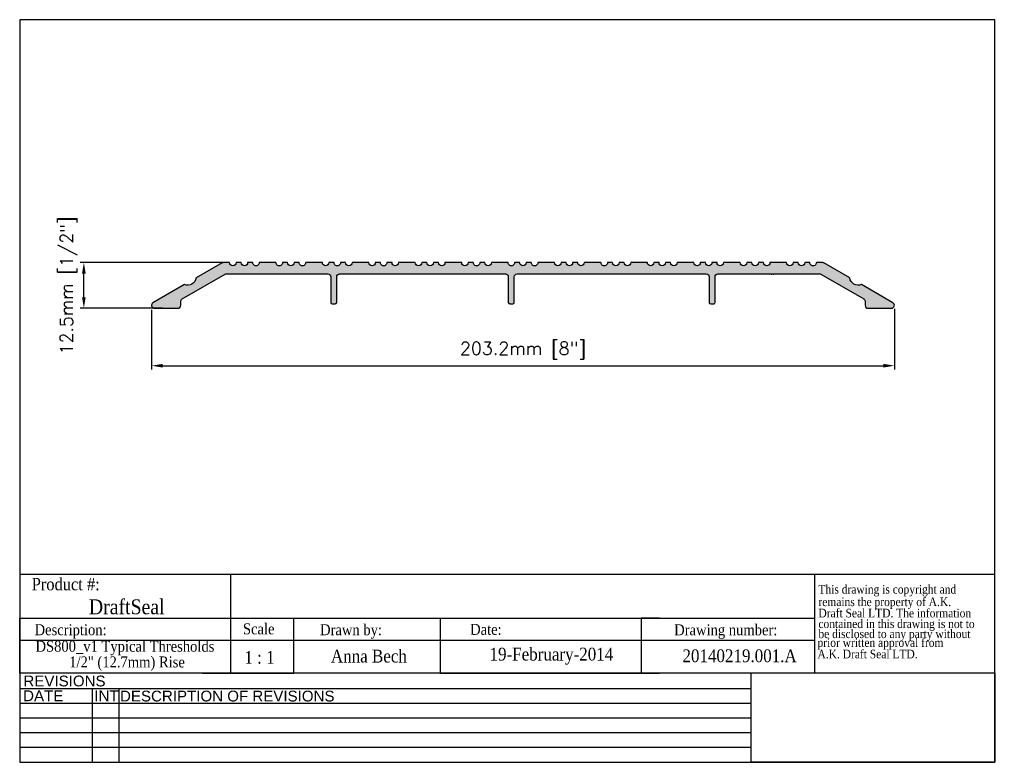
# Model space of a CAD drawing. Header units: millimetres. Extents: x 2362 to 2631, y 15 to 219.
import ezdxf
from ezdxf.enums import TextEntityAlignment as Align

# ---------------------------------------------------------------- set-up
doc = ezdxf.new("R2010")
doc.units = ezdxf.units.MM
doc.header["$MEASUREMENT"] = 0
doc.layers.add('AM_5', color=3, linetype='Continuous', lineweight=25)
doc.layers.add('BORDER', color=7, linetype='Continuous', lineweight=25)
doc.layers.add('FRAME', color=7, linetype='Continuous')
doc.styles.add('DS GROUP', font='arial.ttf')
doc.styles.get("Standard").update_dxf_attribs({"font": 'ROMANS.SHX'})
doc.styles.add('TAG', font='GARA.TTF')
doc.dimstyles.new('AM_ISO$0', dxfattribs={"dimtxt": 1.5, "dimasz": 1.5, "dimexe": 1, "dimexo": 1, "dimgap": 1.5, "dimtad": 1, "dimdec": 0, "dimdsep": 46, "dimtxsty": 'Standard', "dimcen": 0, "dimclrd": 256, "dimclre": 256, "dimclrt": 2, "dimadec": 0, "dimazin": 2, "dimtp": 0.1, "dimtm": 0.1, "dimtfac": 0.71, "dimtdec": 0, "dimtmove": 0, "dimatfit": 3, "dimfxl": 1, "dimlwd": -1, "dimlwe": -1, "dimarcsym": 1})
picture_1 = doc.add_image_def('image1.bmp', size_in_pixel=(901, 331))

# ---------------------------------------------------------------- blocks, each defined once
blk = doc.blocks.new('A$C08671A0E')
at = {"layer": 'FRAME', "style": 'TAG'}
for s, p in [('This drawing is copyright and', (14.82235561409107, -52.33811965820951)), ('remains the property of A.K.', (14.82235561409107, -101.4563565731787)), ('Draft Seal LTD. The information', (14.82235561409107, -145.6627890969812)), ('contained in this drawing is not to  ', (14.82235561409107, -187.4132979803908)), ('be disclosed to any party without ', (14.82235561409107, -226.7078832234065)), (' prior written approval from', (0, -261.2234074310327)), (' A.K. Draft Seal LTD.', (0, -306.093578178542))]:
    blk.add_text(s, height=33.81873376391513, dxfattribs=at).set_placement(p)
blk = doc.blocks.new('*D465')
at = {"layer": 'AM_5', "linetype": 'ByBlock', "transparency": 16777216}
for p, q in [((2398.14661964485, 139.1385978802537), (2398.14661964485, 122.8273208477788)), ((2601.319348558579, 139.3456969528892), (2601.319348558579, 122.8273208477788)), ((2401.14661964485, 123.8273208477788), (2598.319348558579, 123.8273208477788))]:
    blk.add_line(p, q, dxfattribs=at)
at = {"layer": 'AM_5', "transparency": 16777216}
for points in [[(2401.14661964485, 124.3273208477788), (2401.14661964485, 123.3273208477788), (2398.14661964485, 123.8273208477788)], [(2598.319348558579, 124.3273208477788), (2598.319348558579, 123.3273208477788), (2601.319348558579, 123.8273208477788)]]:
    blk.add_solid(points, dxfattribs=at)
at = {"layer": 'Defpoints', "color": 0, "transparency": 16777216}
for p in [(2398.14661964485, 140.1385978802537), (2601.319348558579, 140.3456969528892), (2601.319348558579, 123.8273208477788)]:
    blk.add_point(p, dxfattribs=at)
at = {"layer": 'AM_5', "color": 7, "transparency": 16777216, "insert": (2499.732984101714, 127.9939875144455), "char_height": 3.5, "attachment_point": 5}
blk.add_mtext('203.2mm [8"]', dxfattribs=at)
blk = doc.blocks.new('*D466')
at = {"layer": 'AM_5', "linetype": 'ByBlock', "transparency": 16777216}
for p, q in [((2417.626528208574, 152.0456969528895), (2378.610871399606, 152.0456969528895)), ((2379.610871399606, 142.5456969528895), (2379.610871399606, 149.0456969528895)), ((2401.11934855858, 139.5456969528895), (2378.610871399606, 139.5456969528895))]:
    blk.add_line(p, q, dxfattribs=at)
at = {"layer": 'AM_5', "transparency": 16777216}
for points in [[(2379.110871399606, 149.0456969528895), (2380.110871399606, 149.0456969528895), (2379.610871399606, 152.0456969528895)], [(2379.110871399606, 142.5456969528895), (2380.110871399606, 142.5456969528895), (2379.610871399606, 139.5456969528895)]]:
    blk.add_solid(points, dxfattribs=at)
at = {"layer": 'Defpoints', "color": 0, "transparency": 16777216}
for p in [(2379.610871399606, 152.0456969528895), (2418.626528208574, 152.0456969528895), (2402.11934855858, 139.5456969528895)]:
    blk.add_point(p, dxfattribs=at)
at = {"layer": 'AM_5', "color": 7, "transparency": 16777216, "insert": (2375.44420473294, 145.7956969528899), "char_height": 3.5, "attachment_point": 5, "rotation": 90}
blk.add_mtext('12.5mm [1/2"]', dxfattribs=at)

msp = doc.modelspace()

# ---------------------------------------------------------------- hatches: boundary and pattern name
h = msp.add_hatch(color=256)
edge = h.paths.add_edge_path()
edge.add_line((2498.834348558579, 152.0456969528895), (2497.434348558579, 152.0456969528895))
edge.add_arc((2496.544348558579, 152.0456969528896), 0.8899999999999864, 179.9999999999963, 359.99999999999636, ccw=False)
edge.add_line((2495.654348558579, 152.0456969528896), (2491.08434855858, 152.0456969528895))
edge.add_arc((2490.194348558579, 152.0456969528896), 0.8899999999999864, 179.9999999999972, 359.9999999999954, ccw=False)
edge.add_line((2489.304348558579, 152.0456969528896), (2487.91434855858, 152.0456969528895))
edge.add_arc((2487.024348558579, 152.0456969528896), 0.8900000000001, 179.9999999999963, 359.99999999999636, ccw=False)
edge.add_line((2486.134348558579, 152.0456969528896), (2484.734348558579, 152.0456969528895))
edge.add_arc((2483.844348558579, 152.0456969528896), 0.8900000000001, 180.0000000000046, 359.9999999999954, ccw=False)
edge.add_line((2482.954348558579, 152.0456969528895), (2478.384348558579, 152.0456969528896))
edge.add_arc((2477.49434855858, 152.0456969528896), 0.8899999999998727, -180, 0, ccw=False)
edge.add_line((2476.60434855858, 152.0456969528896), (2475.214348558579, 152.0456969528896))
edge.add_arc((2474.324348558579, 152.0456969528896), 0.8899999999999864, -179.99999999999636, 3.694822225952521e-12, ccw=False)
edge.add_line((2473.434348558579, 152.0456969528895), (2472.034348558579, 152.0456969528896))
edge.add_arc((2471.14434855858, 152.0456969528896), 0.8899999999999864, -180, 0, ccw=False)
edge.add_line((2470.25434855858, 152.0456969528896), (2465.68434855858, 152.0456969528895))
edge.add_arc((2464.794348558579, 152.0456969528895), 0.8899999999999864, -180, 0, ccw=False)
edge.add_line((2463.904348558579, 152.0456969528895), (2462.514348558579, 152.0456969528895))
edge.add_arc((2461.624348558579, 152.0456969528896), 0.8899999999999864, 179.9999999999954, 359.99999999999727, ccw=False)
edge.add_line((2460.734348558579, 152.0456969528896), (2459.334348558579, 152.0456969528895))
edge.add_arc((2458.444348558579, 152.0456969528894), 0.8899999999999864, -179.99999999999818, 4.490630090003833e-12, ccw=False)
edge.add_line((2457.554348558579, 152.0456969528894), (2452.984348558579, 152.0456969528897))
edge.add_arc((2452.094348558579, 152.0456969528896), 0.8900000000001, -179.9999999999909, 9.208633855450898e-12, ccw=False)
edge.add_line((2451.204348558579, 152.0456969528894), (2449.814348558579, 152.0456969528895))
edge.add_arc((2448.924348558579, 152.0456969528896), 0.8899999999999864, 179.9999999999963, 359.99999999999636, ccw=False)
edge.add_line((2448.034348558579, 152.0456969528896), (2446.634348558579, 152.0456969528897))
edge.add_arc((2445.74434855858, 152.0456969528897), 0.8899999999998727, -179.99999999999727, 1.8189894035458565e-12, ccw=False)
edge.add_line((2444.85434855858, 152.0456969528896), (2440.284348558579, 152.0456969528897))
edge.add_arc((2439.39434855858, 152.0456969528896), 0.8899999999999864, -179.99999999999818, 2.6716406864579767e-12, ccw=False)
edge.add_line((2438.50434855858, 152.0456969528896), (2437.114348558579, 152.0456969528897))
edge.add_arc((2436.224348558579, 152.0456969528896), 0.8899999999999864, -179.99999999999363, 5.5138116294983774e-12, ccw=False)
edge.add_line((2435.334348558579, 152.0456969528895), (2433.934348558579, 152.0456969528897))
edge.add_arc((2433.044348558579, 152.0456969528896), 0.8899999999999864, -179.99999999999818, 2.6716406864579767e-12, ccw=False)
edge.add_line((2432.154348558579, 152.0456969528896), (2427.58434855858, 152.0456969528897))
edge.add_arc((2426.694348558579, 152.0456969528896), 0.8899999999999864, -179.9999999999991, 3.694822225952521e-12, ccw=False)
edge.add_line((2425.804348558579, 152.0456969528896), (2424.41434855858, 152.0456969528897))
edge.add_arc((2423.524348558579, 152.0456969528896), 0.8900000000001, -179.99999999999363, 5.5138116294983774e-12, ccw=False)
edge.add_line((2422.634348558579, 152.0456969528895), (2421.23434855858, 152.0456969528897))
edge.add_arc((2420.344348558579, 152.0456969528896), 0.8900000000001, -179.99999999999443, 6.423306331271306e-12, ccw=False)
edge.add_line((2419.45434855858, 152.0456969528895), (2417.798707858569, 152.0456969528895))
edge.add_arc((2417.798707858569, 151.2456969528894), 0.8000000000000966, 90.00000000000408, 119.9999927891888)
edge.add_line((2417.398707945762, 151.938517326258), (2410.328399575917, 147.856474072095))
edge.add_arc((2407.976158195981, 148.2189109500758), 2.379999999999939, 248.75931988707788, 351.24066569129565, ccw=False)
edge.add_line((2407.113916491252, 146.000591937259), (2398.519269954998, 141.038471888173))
edge.add_arc((2398.919348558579, 140.3456969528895), 0.8000000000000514, 120.006500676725, 270)
edge.add_line((2398.919348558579, 139.5456969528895), (2405.319348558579, 139.5456969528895))
edge.add_arc((2405.319348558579, 140.3456969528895), 0.8000000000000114, 270.0000000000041, 360.0000000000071)
edge.add_line((2406.11934855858, 140.3456969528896), (2406.11934855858, 141.3974509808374))
edge.add_arc((2406.919348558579, 141.3974509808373), 0.8000000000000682, 120.00650067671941, 179.9999999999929, ccw=False)
edge.add_line((2406.519269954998, 142.0902259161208), (2418.221828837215, 148.8484718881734))
edge.add_arc((2418.621907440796, 148.1556969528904), 0.7999999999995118, 89.99999999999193, 120.00650067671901, ccw=False)
edge.add_line((2418.621907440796, 148.9556969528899), (2446.36934855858, 148.9556969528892))
edge.add_arc((2446.369348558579, 148.1556969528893), 0.7999999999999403, -5.115907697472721e-12, 89.99999999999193, ccw=False)
edge.add_line((2447.169348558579, 148.1556969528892), (2447.169348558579, 141.1456969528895))
edge.add_arc((2447.569348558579, 141.1456969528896), 0.4000000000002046, 180.0000000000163, 270)
edge.add_line((2447.569348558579, 140.7456969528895), (2448.36934855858, 140.7456969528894))
edge.add_arc((2448.36934855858, 141.1456969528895), 0.4000000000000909, 270, 360)
edge.add_line((2448.769348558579, 141.1456969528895), (2448.769348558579, 148.1556969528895))
edge.add_arc((2449.569348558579, 148.1556969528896), 0.7999999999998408, 90, 180.0000000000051, ccw=False)
edge.add_line((2449.569348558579, 148.9556969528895), (2494.919348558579, 148.9556969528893))
edge.add_arc((2494.919348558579, 148.1556969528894), 0.7999999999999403, 1.9895196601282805e-12, 90, ccw=False)
edge.add_line((2495.719348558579, 148.1556969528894), (2495.719348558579, 141.1456969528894))
edge.add_arc((2496.11934855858, 141.1456969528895), 0.4000000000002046, 180.0000000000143, 270)
edge.add_line((2496.11934855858, 140.7456969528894), (2496.91934855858, 140.7456969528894))
edge.add_arc((2496.919348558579, 141.1456969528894), 0.3999999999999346, 270.0000000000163, 360.0000000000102)
edge.add_line((2497.319348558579, 141.1456969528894), (2497.319348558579, 148.1556969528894))
edge.add_arc((2498.119348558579, 148.1556969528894), 0.7999999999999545, 89.99999999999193, 179.999999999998, ccw=False)
edge.add_line((2498.11934855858, 148.9556969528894), (2549.86934855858, 148.955696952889))
edge.add_arc((2549.869348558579, 148.1556969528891), 0.7999999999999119, -6.0822458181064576e-12, 89.99999999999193, ccw=False)
edge.add_line((2550.669348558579, 148.155696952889), (2550.669348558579, 141.1456969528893))
edge.add_arc((2551.069348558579, 141.1456969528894), 0.4000000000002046, 180.0000000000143, 270)
edge.add_line((2551.069348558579, 140.7456969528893), (2551.86934855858, 140.7456969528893))
edge.add_arc((2551.869348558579, 141.1456969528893), 0.3999999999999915, 270.0000000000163, 360.0000000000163)
edge.add_line((2552.269348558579, 141.1456969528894), (2552.269348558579, 148.1556969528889))
edge.add_arc((2553.069348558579, 148.155696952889), 0.8000000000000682, 90.00000000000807, 180.0000000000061, ccw=False)
edge.add_line((2553.069348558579, 148.955696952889), (2567.452762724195, 148.9556969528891))
edge.add_line((2567.452762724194, 148.9556969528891), (2567.574420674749, 148.9556969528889))
edge.add_arc((2567.701420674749, 148.9556969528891), 0.126999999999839, 180.0000000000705, 360.0000000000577)
edge.add_line((2567.828420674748, 148.9556969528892), (2568.082420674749, 148.9556969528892))
edge.add_arc((2568.209420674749, 148.9556969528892), 0.1269999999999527, 180, 360)
edge.add_line((2568.336420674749, 148.9556969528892), (2568.466340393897, 148.9556969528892))
edge.add_line((2568.466340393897, 148.9556969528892), (2580.816789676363, 148.9556969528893))
edge.add_arc((2580.816789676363, 148.1556969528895), 0.7999999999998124, 59.993499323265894, 89.99999999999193, ccw=False)
edge.add_line((2581.216868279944, 148.8484718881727), (2592.91942716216, 142.0902259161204))
edge.add_arc((2592.519348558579, 141.3974509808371), 0.799999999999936, -9.208633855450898e-12, 59.99349932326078, ccw=False)
edge.add_line((2593.319348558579, 141.397450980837), (2593.319348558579, 140.3456969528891))
edge.add_arc((2594.119348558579, 140.3456969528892), 0.8000000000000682, 180.0000000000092, 270.0000000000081)
edge.add_line((2594.11934855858, 139.5456969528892), (2600.519348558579, 139.5456969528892))
edge.add_arc((2600.519348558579, 140.3456969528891), 0.7999999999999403, 270, 419.993499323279)
edge.add_line((2600.91942716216, 141.0384718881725), (2592.324780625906, 146.0005919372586))
edge.add_arc((2591.462538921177, 148.2189109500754), 2.379999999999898, 188.7593343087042, 291.2406801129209, ccw=False)
edge.add_line((2589.110297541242, 147.8564740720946), (2582.039989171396, 151.9385173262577))
edge.add_arc((2581.63998925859, 151.2456969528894), 0.7999999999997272, 60.00000721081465, 90)
edge.add_line((2581.63998925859, 152.0456969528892), (2579.984348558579, 152.0456969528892))
edge.add_arc((2579.094348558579, 152.0456969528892), 0.8900000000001, 179.9999999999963, 359.99999999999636, ccw=False)
edge.add_line((2578.204348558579, 152.0456969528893), (2576.814348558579, 152.0456969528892))
edge.add_arc((2575.924348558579, 152.0456969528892), 0.8899999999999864, 180.0000000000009, 359.9999999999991, ccw=False)
edge.add_line((2575.034348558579, 152.0456969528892), (2573.634348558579, 152.0456969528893))
edge.add_arc((2572.744348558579, 152.0456969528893), 0.8900000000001, -180, 0, ccw=False)
edge.add_line((2571.854348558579, 152.0456969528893), (2567.284348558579, 152.0456969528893))
edge.add_arc((2566.394348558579, 152.0456969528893), 0.8899999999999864, -180.0000000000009, 9.094947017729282e-13, ccw=False)
edge.add_line((2565.504348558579, 152.0456969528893), (2564.114348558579, 152.0456969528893))
edge.add_arc((2563.224348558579, 152.0456969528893), 0.8899999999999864, -180, 0, ccw=False)
edge.add_line((2562.334348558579, 152.0456969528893), (2560.934348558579, 152.0456969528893))
edge.add_arc((2560.044348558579, 152.0456969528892), 0.8899999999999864, -179.99999999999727, 4.490630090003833e-12, ccw=False)
edge.add_line((2559.154348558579, 152.0456969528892), (2554.58434855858, 152.0456969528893))
edge.add_arc((2553.694348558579, 152.0456969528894), 0.8900000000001, 179.9999999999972, 359.99999999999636, ccw=False)
edge.add_line((2552.804348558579, 152.0456969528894), (2551.414348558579, 152.0456969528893))
edge.add_arc((2550.524348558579, 152.0456969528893), 0.8900000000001, -180.0000000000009, 9.094947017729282e-13, ccw=False)
edge.add_line((2549.634348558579, 152.0456969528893), (2548.234348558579, 152.0456969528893))
edge.add_arc((2547.344348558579, 152.0456969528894), 0.8899999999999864, 179.9999999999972, 359.99999999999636, ccw=False)
edge.add_line((2546.45434855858, 152.0456969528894), (2541.884348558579, 152.0456969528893))
edge.add_arc((2540.99434855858, 152.0456969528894), 0.8899999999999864, 179.9999999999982, 359.9999999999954, ccw=False)
edge.add_line((2540.104348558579, 152.0456969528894), (2538.714348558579, 152.0456969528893))
edge.add_arc((2537.824348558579, 152.0456969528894), 0.8899999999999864, 179.9999999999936, 359.9999999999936, ccw=False)
edge.add_line((2536.934348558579, 152.0456969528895), (2535.534348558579, 152.0456969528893))
edge.add_arc((2534.644348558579, 152.0456969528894), 0.8899999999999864, 179.9999999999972, 359.99999999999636, ccw=False)
edge.add_line((2533.754348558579, 152.0456969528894), (2529.184348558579, 152.0456969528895))
edge.add_arc((2528.294348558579, 152.0456969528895), 0.8899999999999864, -180, 0, ccw=False)
edge.add_line((2527.404348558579, 152.0456969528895), (2526.014348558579, 152.0456969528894))
edge.add_arc((2525.124348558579, 152.0456969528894), 0.8899999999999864, -180, 0, ccw=False)
edge.add_line((2524.234348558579, 152.0456969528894), (2522.834348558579, 152.0456969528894))
edge.add_arc((2521.944348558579, 152.0456969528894), 0.8899999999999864, 179.9999999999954, 359.9999999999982, ccw=False)
edge.add_line((2521.054348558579, 152.0456969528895), (2516.484348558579, 152.0456969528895))
edge.add_arc((2515.594348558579, 152.0456969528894), 0.8899999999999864, -179.99999999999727, 3.694822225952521e-12, ccw=False)
edge.add_line((2514.70434855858, 152.0456969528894), (2513.314348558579, 152.0456969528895))
edge.add_arc((2512.424348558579, 152.0456969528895), 0.8899999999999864, -180, 0, ccw=False)
edge.add_line((2511.534348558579, 152.0456969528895), (2510.134348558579, 152.0456969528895))
edge.add_arc((2509.244348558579, 152.0456969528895), 0.8900000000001, -180.0000000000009, 9.094947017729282e-13, ccw=False)
edge.add_line((2508.354348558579, 152.0456969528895), (2503.784348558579, 152.0456969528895))
edge.add_arc((2502.894348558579, 152.0456969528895), 0.8899999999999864, -180.0000000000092, 1.8189894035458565e-12, ccw=False)
edge.add_line((2502.004348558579, 152.0456969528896), (2500.614348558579, 152.0456969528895))
edge.add_arc((2499.72434855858, 152.0456969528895), 0.8900000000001, -180.0000000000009, 9.094947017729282e-13, ccw=False)

# ---------------------------------------------------------------- linework, layer by layer
for p, q in [((2362.056964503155, 66.7850771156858), (2579.510034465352, 66.7850771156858)), ((2419.684466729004, 66.78507711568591), (2419.684466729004, 54.7343335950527)), ((2579.510034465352, 66.7850771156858), (2579.510034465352, 39.73433359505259)), ((2362.056964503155, 39.7343335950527), (2362.056964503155, 54.7343335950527)), ((2362.056964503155, 54.7343335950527), (2579.510034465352, 54.7343335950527)), ((2362.056964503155, 54.7343335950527), (2362.056964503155, 49.7343335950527)), ((2362.056964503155, 54.7343335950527), (2362.056964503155, 48.7343335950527)), ((2362.056964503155, 54.7343335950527), (2412.056964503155, 54.7343335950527)), ((2419.684466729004, 54.7343335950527), (2419.684466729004, 39.7343335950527)), ((2437.056964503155, 39.7343335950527), (2437.056964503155, 54.7343335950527)), ((2437.056964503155, 54.7343335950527), (2477.056964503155, 54.7343335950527)), ((2477.056964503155, 54.7343335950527), (2477.056964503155, 39.7343335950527)), ((2537.056964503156, 54.7343335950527), (2532.056964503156, 54.7343335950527)), ((2532.056964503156, 54.7343335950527), (2532.056964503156, 39.7343335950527)), ((2362.056964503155, 48.7343335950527), (2362.056964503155, 50.2343335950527)), ((2362.056964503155, 48.7343335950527), (2579.510034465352, 48.7343335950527)), ((2362.056964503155, 39.7343335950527), (2362.056964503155, 42.7343335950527)), ((2412.056964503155, 39.7343335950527), (2437.056964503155, 39.7343335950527)), ((2477.056964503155, 39.7343335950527), (2537.056964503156, 39.7343335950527))]:
    msp.add_line(p, q)
msp.add_lwpolyline([(2498.834348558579, 152.0456969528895), (2497.434348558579, 152.0456969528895, -0.9999999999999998), (2495.654348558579, 152.0456969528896), (2491.08434855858, 152.0456969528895, -0.9999999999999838), (2489.304348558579, 152.0456969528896), (2487.91434855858, 152.0456969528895, -0.9999999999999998), (2486.134348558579, 152.0456969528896), (2484.734348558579, 152.0456969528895, -0.9999999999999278), (2482.954348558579, 152.0456969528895), (2478.384348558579, 152.0456969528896, -0.9999999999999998), (2476.60434855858, 152.0456969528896), (2475.214348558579, 152.0456969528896, -0.9999999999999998), (2473.434348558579, 152.0456969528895), (2472.034348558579, 152.0456969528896, -1.000000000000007), (2470.25434855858, 152.0456969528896), (2465.684348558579, 152.0456969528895, -0.9999999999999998), (2463.904348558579, 152.0456969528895), (2462.514348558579, 152.0456969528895, -1.000000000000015), (2460.734348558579, 152.0456969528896), (2459.334348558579, 152.0456969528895, -1.000000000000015), (2457.554348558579, 152.0456969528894), (2452.984348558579, 152.0456969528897, -0.9999999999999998), (2451.204348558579, 152.0456969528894), (2449.814348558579, 152.0456969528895, -0.9999999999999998), (2448.034348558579, 152.0456969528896), (2446.634348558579, 152.0456969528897, -0.9999999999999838), (2444.85434855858, 152.0456969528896), (2440.284348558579, 152.0456969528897, -0.9999999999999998), (2438.50434855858, 152.0456969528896), (2437.114348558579, 152.0456969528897, -0.9999999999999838), (2435.334348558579, 152.0456969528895), (2433.934348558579, 152.0456969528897, -0.9999999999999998), (2432.154348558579, 152.0456969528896), (2427.58434855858, 152.0456969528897, -1.000000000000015), (2425.804348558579, 152.0456969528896), (2424.41434855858, 152.0456969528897, -0.9999999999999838), (2422.634348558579, 152.0456969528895), (2421.234348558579, 152.0456969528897, -0.9999999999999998), (2419.45434855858, 152.0456969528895), (2417.798707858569, 152.0456969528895, 0.1316524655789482), (2417.398707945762, 151.938517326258), (2410.328399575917, 147.856474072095, -0.4795562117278), (2407.113916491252, 146.000591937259), (2398.519269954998, 141.038471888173, 0.7672819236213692), (2398.919348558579, 139.5456969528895), (2405.319348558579, 139.5456969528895, 0.4142135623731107), (2406.11934855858, 140.3456969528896), (2406.11934855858, 141.3974509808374, -0.2679187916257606), (2406.519269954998, 142.0902259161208), (2418.221828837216, 148.8484718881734, -0.1316813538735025), (2418.621907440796, 148.9556969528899), (2446.36934855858, 148.9556969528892, -0.4142135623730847), (2447.169348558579, 148.1556969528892), (2447.169348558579, 141.1456969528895, 0.4142135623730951), (2447.569348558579, 140.7456969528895), (2448.36934855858, 140.7456969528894, 0.4142135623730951), (2448.769348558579, 141.1456969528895), (2448.769348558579, 148.1556969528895, -0.4142135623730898), (2449.569348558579, 148.9556969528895), (2494.919348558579, 148.9556969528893, -0.4142135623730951), (2495.719348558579, 148.1556969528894), (2495.719348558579, 141.1456969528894, 0.4142135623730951), (2496.11934855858, 140.7456969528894), (2496.919348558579, 140.7456969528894, 0.4142135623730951), (2497.319348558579, 141.1456969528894), (2497.319348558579, 148.1556969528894, -0.4142135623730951), (2498.11934855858, 148.9556969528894), (2549.86934855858, 148.955696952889, -0.4142135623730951), (2550.669348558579, 148.155696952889), (2550.669348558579, 141.1456969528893, 0.4142135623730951), (2551.069348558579, 140.7456969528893), (2551.86934855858, 140.7456969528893, 0.4142135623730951), (2552.269348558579, 141.1456969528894), (2552.269348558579, 148.1556969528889, -0.4142135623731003), (2553.069348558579, 148.955696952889), (2567.452762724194, 148.9556969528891), (2567.574420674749, 148.9556969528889, 0.9999999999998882), (2567.828420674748, 148.9556969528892), (2568.082420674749, 148.9556969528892, 0.9999999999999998), (2568.336420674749, 148.9556969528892), (2568.466340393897, 148.9556969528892), (2580.816789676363, 148.9556969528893, -0.1316813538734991), (2581.216868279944, 148.8484718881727), (2592.91942716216, 142.0902259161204, -0.2679187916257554), (2593.319348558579, 141.397450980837), (2593.319348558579, 140.3456969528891, 0.4142135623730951), (2594.11934855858, 139.5456969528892), (2600.519348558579, 139.5456969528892, 0.7672819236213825), (2600.91942716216, 141.0384718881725), (2592.324780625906, 146.0005919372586, -0.4795562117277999), (2589.110297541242, 147.8564740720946), (2582.039989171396, 151.9385173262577, 0.1316524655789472), (2581.63998925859, 152.0456969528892), (2579.984348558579, 152.0456969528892, -0.9999999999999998), (2578.204348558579, 152.0456969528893), (2576.814348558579, 152.0456969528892, -0.9999999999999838), (2575.034348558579, 152.0456969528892), (2573.634348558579, 152.0456969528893, -0.9999999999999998), (2571.854348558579, 152.0456969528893), (2567.284348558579, 152.0456969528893, -1.000000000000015), (2565.504348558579, 152.0456969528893), (2564.114348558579, 152.0456969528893, -0.9999999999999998), (2562.334348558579, 152.0456969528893), (2560.934348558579, 152.0456969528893, -1.000000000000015), (2559.154348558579, 152.0456969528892), (2554.584348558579, 152.0456969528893, -0.9999999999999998), (2552.804348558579, 152.0456969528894), (2551.41434855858, 152.0456969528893, -1.000000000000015), (2549.634348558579, 152.0456969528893), (2548.234348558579, 152.0456969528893, -0.9999999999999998), (2546.45434855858, 152.0456969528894), (2541.884348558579, 152.0456969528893, -0.9999999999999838), (2540.104348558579, 152.0456969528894), (2538.714348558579, 152.0456969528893, -0.9999999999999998), (2536.934348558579, 152.0456969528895), (2535.534348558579, 152.0456969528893, -0.9999999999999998), (2533.754348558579, 152.0456969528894), (2529.184348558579, 152.0456969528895, -0.9999999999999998), (2527.404348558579, 152.0456969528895), (2526.014348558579, 152.0456969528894, -0.9999999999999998), (2524.234348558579, 152.0456969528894), (2522.834348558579, 152.0456969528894, -1.000000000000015), (2521.054348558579, 152.0456969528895), (2516.484348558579, 152.0456969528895, -1.000000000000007), (2514.70434855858, 152.0456969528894), (2513.314348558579, 152.0456969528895, -0.9999999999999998), (2511.534348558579, 152.0456969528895), (2510.134348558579, 152.0456969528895, -1.000000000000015), (2508.354348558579, 152.0456969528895), (2503.784348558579, 152.0456969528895, -1.000000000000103), (2502.004348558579, 152.0456969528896), (2500.614348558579, 152.0456969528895, -1.000000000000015)], format="xyb", close=True)
at = {"layer": 'BORDER'}
for p, q in [((2362.056964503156, 218.5049618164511), (2362.056964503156, 15.30496181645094)), ((2628.756964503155, 218.5049618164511), (2362.056964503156, 218.5049618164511)), ((2628.756964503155, 15.30496181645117), (2628.756964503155, 218.5049618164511)), ((2579.510034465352, 66.7850771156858), (2628.756964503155, 66.7850771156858)), ((2628.756964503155, 39.7343335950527), (2362.056964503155, 39.7343335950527)), ((2562.139669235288, 35.41916478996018), (2362.056964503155, 35.41916478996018)), ((2381.927097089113, 35.41916478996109), (2381.927097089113, 15.30496181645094)), ((2389.144125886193, 35.41916478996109), (2389.144125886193, 15.30496181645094)), ((2562.139669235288, 31.39632419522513), (2362.056964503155, 31.39632419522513)), ((2562.139669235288, 27.37348360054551), (2362.056964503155, 27.37348360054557)), ((2562.139669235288, 23.35064300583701), (2362.056964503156, 23.3506430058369)), ((2562.139669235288, 19.32780241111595), (2362.056964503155, 19.32780241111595)), ((2362.056964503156, 15.30496181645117), (2628.756964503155, 15.30496181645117))]:
    msp.add_line(p, q, dxfattribs=at)
at = {"layer": 'FRAME', "color": 1}
for q in [(2562.139669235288, 39.7449116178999), (2562.139669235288, 39.73433359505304)]:
    msp.add_line((2562.139669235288, 15.30496181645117), q, dxfattribs=at)

# ---------------------------------------------------------------- block references
at = {"xscale": 0.06987750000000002, "yscale": 0.06987750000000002, "zscale": 0.06987750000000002}
msp.add_blockref('A$C08671A0E', (2579.510034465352, 65.13687947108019), dxfattribs=at)

# ---------------------------------------------------------------- texts
at = {"layer": 'BORDER', "char_height": 2.953125, "attachment_point": 2, "style": 'DS GROUP'}
for s, width, insert in [('REVISIONS', 20.38680124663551, (2374.315364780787, 39.03213209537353)), ('DATE', 20.38680124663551, (2368.499329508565, 34.98762233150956)), ('INT', 20.38680124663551, (2385.794444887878, 34.98762233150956)), ('DESCRIPTION OF REVISIONS', 103.860939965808, (2418.835787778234, 34.90660090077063))]:
    msp.add_mtext_dynamic_manual_height_columns(s, width=width, gutter_width=7.5, heights=[0], dxfattribs=dict(at, insert=insert))
at = {"layer": 'FRAME', "style": 'TAG'}
for s, height, p in [('Product #:', 3.381873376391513, (2374.646226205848, 64.12526045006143)), ('DraftSeal', 4.069431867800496, (2391.340288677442, 57.98270514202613)), ('Description:', 3, (2375.983439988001, 51.10998512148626)), ('Drawn by:', 3, (2452.687189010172, 51.17699926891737)), ('Date:', 3, (2489.580982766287, 51.65726732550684)), ('Drawing number:', 3, (2555.199794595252, 51.15131051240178)), ('1 : 1', 3.5, (2427.653629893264, 43.99696271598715)), ('Anna Bech', 3.5, (2457.580101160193, 44.44393895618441)), ('19-February-2014', 3.5, (2507.499211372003, 44.43612063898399)), ('20140219.001.A', 3.5, (2558.978224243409, 44.44524200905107))]:
    msp.add_text(s, height=height, dxfattribs=at).set_placement(p, align=Align.MIDDLE)
msp.add_text('Scale', height=3, dxfattribs=at).set_placement((2423.126031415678, 50.32467136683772))
for s, p in [('DS800_v1 Typical Thresholds', (2390.846599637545, 45.56633333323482)), ('1/2" (12.7mm) Rise', (2391.421754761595, 41.27668867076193))]:
    msp.add_text(s, height=3, dxfattribs=at).set_placement(p, align=Align.CENTER)

# ---------------------------------------------------------------- dimensions: what is measured, and where the dimension line sits
at = {"layer": 'AM_5'}
dim = msp.add_linear_dim(base=(2379.610871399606, 152.0456969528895), p1=(2402.11934855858, 139.5456969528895), p2=(2418.626528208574, 152.0456969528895), angle=90, dimstyle='AM_ISO$0', override={"dimtxt": 3.5, "dimasz": 3, "dimdec": 1, "dimpost": '<>mm', "dimclrt": 7}, dxfattribs=at)
dim.commit()
dim.dimension.update_dxf_attribs({"geometry": '*D466', "text_midpoint": (2379.610871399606, 145.7956969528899), "dimtype": 160})
dim = msp.add_linear_dim(base=(2601.319348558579, 123.8273208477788), p1=(2398.14661964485, 140.1385978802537), p2=(2601.319348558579, 140.3456969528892), dimstyle='AM_ISO$0', override={"dimtxt": 3.5, "dimasz": 3, "dimdec": 1, "dimpost": '<>mm', "dimclrt": 7}, dxfattribs=at)
dim.commit()
dim.dimension.update_dxf_attribs({"geometry": '*D465', "text_midpoint": (2499.732984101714, 123.8273208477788), "dimtype": 160})

# ---------------------------------------------------------------- pictures from other files: only their frames are drawn
image = msp.add_image(picture_1, insert=(2562.139669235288, 15.30496181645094), size_in_units=(66.61729526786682, 24.4731684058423))
image.dxf.flags = 7

doc.saveas('drawing.dxf')
